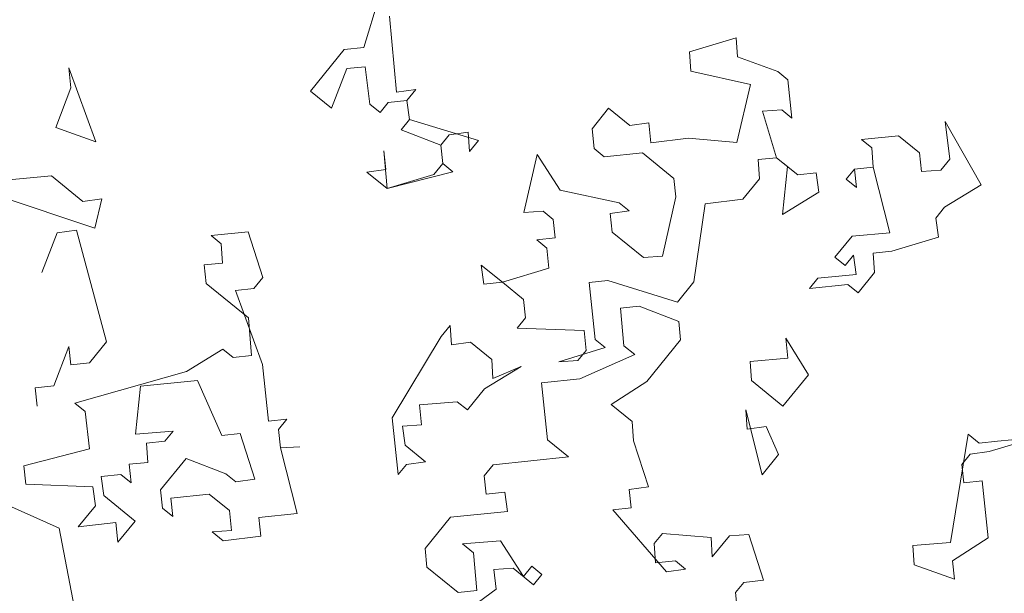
# Model space of a CAD drawing. Header units: millimetres. Extents: x 6487905018 to 6488192500, y 5882180700 to 5882375224.
# Tile 246 of 256: x 6488058445 to 6488059029, y 5882296660 to 5882297000. Entities that reach past the tile are written whole.
import ezdxf
from ezdxf.xclip import XClip

# ---------------------------------------------------------------- set-up
doc = ezdxf.new("R2010")
doc.units = ezdxf.units.MM
doc.header["$MEASUREMENT"] = 0
doc.header["$XCLIPFRAME"] = 2
doc.linetypes.add('Wipeout_Contour', pattern=[1000, 0, -1000])
doc.layers.add('drzewa_Nr_pióra__154', color=94, linetype='Continuous', lineweight=5)
doc.layers.add('Mapa cyfrowa', color=7, linetype='Continuous')
doc.layers.add('Zamość 06.10._2_Mapa cyfrowa', color=7, linetype='Continuous')

# ---------------------------------------------------------------- blocks, each defined once
blk = doc.blocks.new('Rysunek_1_2')
at = {"color": 254, "linetype": 'Wipeout_Contour', "lineweight": 0, "ltscale": 70061284114.24681}
blk.add_wipeout([(6487915525.867126, 5882181505.900702), (6488146644.289524, 5882181505.900702), (6488146644.289524, 5882373115.540435), (6488107628.768834, 5882373115.540435), (6488107628.768834, 5882320263.490532), (6488101226.436201, 5882320263.490532), (6488101226.436201, 5882373115.540435), (6487915525.867126, 5882373115.540435)], dxfattribs=at).dxf.layer = 'Zamość 06.10._2_Mapa cyfrowa'

msp = doc.modelspace()

# ---------------------------------------------------------------- block references
at = {"layer": 'Mapa cyfrowa', "color": 22, "linetype": 'Continuous', "lineweight": 5}
ref = msp.add_blockref('Rysunek_1_2', (0, 0), dxfattribs=at)
XClip(ref).set_block_clipping_path([(6487915525.8671264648, 5882181505.9007024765), (6488146644.2895231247, 5882181505.9007024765), (6488146644.2895231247, 5882373115.5404348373), (6488107628.7688331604, 5882373115.5404348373), (6488107628.7688331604, 5882320263.4905319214), (6488101226.4362001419, 5882320263.4905319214), (6488101226.4362001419, 5882373115.5404348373), (6487915525.8671264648, 5882373115.5404348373)])

# ---------------------------------------------------------------- next in the draw order: linework, layer by layer
at = {"layer": 'drzewa_Nr_pióra__154', "linetype": 'Continuous'}
for p, q in [((6488058649.061321, 5882296983.83341), (6488058661.433537, 5882297024.675367)), ((6488058664.159053, 5882297002.409766), (6488058668.390787, 5882296957.32719)), ((6488058842.045435, 5882296981.222038), (6488058869.682207, 5882296989.607426)), ((6488058869.682207, 5882296989.607426), (6488058870.435317, 5882296978.198938)), ((6488058617.270895, 5882296958.002219), (6488058637.27539, 5882296982.615891)), ((6488058637.27539, 5882296982.615891), (6488058649.061321, 5882296983.83341)), ((6488058842.798545, 5882296969.813551), (6488058842.045435, 5882296981.222038)), ((6488058870.435317, 5882296978.198938), (6488058894.295879, 5882296969.602931)), ((6488058475.406673, 5882296959.938561), (6488058474.189155, 5882296971.724492)), ((6488058474.189155, 5882296971.724492), (6488058490.20682, 5882296927.859435)), ((6488058638.870352, 5882296971.294369), (6488058629.809937, 5882296947.81125)), ((6488058649.814431, 5882296972.424922), (6488058638.870352, 5882296971.294369)), ((6488058652.539946, 5882296950.159322), (6488058649.814431, 5882296972.424922)), ((6488058878.067595, 5882296961.970654), (6488058842.798545, 5882296969.813551)), ((6488058894.295879, 5882296969.602931), (6488058900.333196, 5882296964.696169)), ((6488058870.137732, 5882296927.543456), (6488058878.067595, 5882296961.970654)), ((6488058900.333196, 5882296964.696169), (6488058902.681267, 5882296941.966159)), ((6488058466.346257, 5882296936.455442), (6488058475.406673, 5882296959.938561)), ((6488058629.809937, 5882296947.81125), (6488058617.270895, 5882296958.002219)), ((6488058668.390787, 5882296957.32719), (6488058679.712309, 5882296958.922153)), ((6488058679.712309, 5882296958.922153), (6488058674.428103, 5882296952.420427)), ((6488058658.577262, 5882296945.252559), (6488058652.539946, 5882296950.159322)), ((6488058663.484024, 5882296951.289874), (6488058658.577262, 5882296945.252559)), ((6488058674.428103, 5882296952.420427), (6488058663.484024, 5882296951.289874)), ((6488058676.023065, 5882296941.098906), (6488058674.428103, 5882296952.420427)), ((6488058674.428103, 5882296952.420427), (6488058676.023065, 5882296941.098906)), ((6488058784.213199, 5882296935.683938), (6488058794.026725, 5882296947.75857)), ((6488058794.026725, 5882296947.75857), (6488058806.565765, 5882296937.567601)), ((6488058896.643951, 5882296946.872922), (6488058885.235464, 5882296946.119812)), ((6488058885.235464, 5882296946.119812), (6488058893.620852, 5882296918.48304)), ((6488058902.681267, 5882296941.966159), (6488058896.643951, 5882296946.872922)), ((6488058671.116302, 5882296935.06159), (6488058676.023065, 5882296941.098906)), ((6488058676.023065, 5882296941.098906), (6488058716.865023, 5882296928.726688)), ((6488058806.565765, 5882296937.567601), (6488058817.887287, 5882296939.162562)), ((6488058817.887287, 5882296939.162562), (6488058819.104806, 5882296927.376632)), ((6488058996.238078, 5882296917.597392), (6488058993.512563, 5882296939.862992)), ((6488058993.512563, 5882296939.862992), (6488059014.814434, 5882296902.49966)), ((6488058490.20682, 5882296927.859435), (6488058466.346257, 5882296936.455442)), ((6488058694.599422, 5882296926.001174), (6488058671.116302, 5882296935.06159)), ((6488058710.827706, 5882296933.633451), (6488058699.506185, 5882296932.038489)), ((6488058711.580816, 5882296922.224964), (6488058710.827706, 5882296933.633451)), ((6488058785.430717, 5882296923.898007), (6488058784.213199, 5882296935.683938)), ((6488058699.506185, 5882296932.038489), (6488058694.599422, 5882296926.001174)), ((6488058716.865023, 5882296928.726688), (6488058711.580816, 5882296922.224964)), ((6488058819.104806, 5882296927.376632), (6488058841.370406, 5882296930.102147)), ((6488058841.370406, 5882296930.102147), (6488058870.137732, 5882296927.543456)), ((6488058943.987633, 5882296929.216499), (6488058965.875791, 5882296931.477605)), ((6488058950.024949, 5882296924.309736), (6488058943.987633, 5882296929.216499)), ((6488058965.875791, 5882296931.477605), (6488058978.414831, 5882296921.286636)), ((6488058662.055886, 5882296911.57847), (6488058660.925333, 5882296922.522549)), ((6488058660.925333, 5882296922.522549), (6488058662.808996, 5882296900.169983)), ((6488058694.599422, 5882296926.001174), (6488058695.729975, 5882296915.057096)), ((6488058695.729975, 5882296915.057096), (6488058694.599422, 5882296926.001174)), ((6488058791.468033, 5882296918.991244), (6488058785.430717, 5882296923.898007)), ((6488058814.198043, 5882296921.339316), (6488058791.468033, 5882296918.991244)), ((6488058832.7744, 5882296906.241584), (6488058814.198043, 5882296921.339316)), ((6488058950.778059, 5882296912.901248), (6488058950.024949, 5882296924.309736)), ((6488058978.414831, 5882296921.286636), (6488058979.545384, 5882296910.342557)), ((6488058690.445768, 5882296908.55537), (6488058695.729975, 5882296915.057096)), ((6488058695.729975, 5882296915.057096), (6488058701.76729, 5882296910.150332)), ((6488058743.826766, 5882296885.992185), (6488058751.756629, 5882296920.419382)), ((6488058751.756629, 5882296920.419382), (6488058765.426223, 5882296899.284335)), ((6488058893.620852, 5882296918.48304), (6488058882.676772, 5882296917.352487)), ((6488058882.676772, 5882296917.352487), (6488058883.429882, 5882296905.943999)), ((6488058900.122576, 5882296913.198833), (6488058893.620852, 5882296918.48304)), ((6488058893.620852, 5882296918.48304), (6488058906.159892, 5882296908.29207)), ((6488058990.953872, 5882296911.095667), (6488058996.238078, 5882296917.597392)), ((6488058650.734365, 5882296909.983508), (6488058662.055886, 5882296911.57847)), ((6488058662.808996, 5882296900.169983), (6488058650.734365, 5882296909.983508)), ((6488058701.76729, 5882296910.150332), (6488058662.808996, 5882296900.169983)), ((6488058897.099476, 5882296884.808951), (6488058900.122576, 5882296913.198833)), ((6488058906.159892, 5882296908.29207), (6488058917.103971, 5882296909.422624)), ((6488058917.103971, 5882296909.422624), (6488058918.698933, 5882296898.101102)), ((6488058934.927217, 5882296905.733379), (6488058939.83398, 5882296911.770696)), ((6488058950.778059, 5882296912.901248), (6488058939.83398, 5882296911.770696)), ((6488058939.83398, 5882296911.770696), (6488058950.778059, 5882296912.901248)), ((6488058939.83398, 5882296911.770696), (6488058940.964533, 5882296900.826616)), ((6488058960.758409, 5882296873.942954), (6488058950.778059, 5882296912.901248)), ((6488058979.545384, 5882296910.342557), (6488058990.953872, 5882296911.095667)), ((6488058418.70499, 5882296903.456383), (6488058463.787566, 5882296907.688117)), ((6488058463.787566, 5882296907.688117), (6488058482.363923, 5882296892.590385)), ((6488058662.808996, 5882296900.169983), (6488058690.445768, 5882296908.55537)), ((6488058833.904952, 5882296895.297505), (6488058832.7744, 5882296906.241584)), ((6488058883.429882, 5882296905.943999), (6488058873.616357, 5882296893.869368)), ((6488058940.964533, 5882296900.826616), (6488058934.927217, 5882296905.733379)), ((6488058489.531792, 5882296876.739544), (6488058425.206716, 5882296898.172176)), ((6488058765.426223, 5882296899.284335), (6488058800.230865, 5882296891.818881)), ((6488058918.698933, 5882296898.101102), (6488058897.099476, 5882296884.808951)), ((6488059014.814434, 5882296902.49966), (6488058993.214978, 5882296889.20751)), ((6488058482.363923, 5882296892.590385), (6488058493.685445, 5882296894.185347)), ((6488058493.685445, 5882296894.185347), (6488058489.531792, 5882296876.739544)), ((6488058800.230865, 5882296891.818881), (6488058806.26818, 5882296886.912118)), ((6488058826.062055, 5882296860.028456), (6488058833.904952, 5882296895.297505)), ((6488058873.616357, 5882296893.869368), (6488058851.350756, 5882296891.143852)), ((6488058755.235253, 5882296886.745295), (6488058743.826766, 5882296885.992185)), ((6488058761.27257, 5882296881.838531), (6488058755.235253, 5882296886.745295)), ((6488058806.26818, 5882296886.912118), (6488058794.946658, 5882296885.317156)), ((6488058851.350756, 5882296891.143852), (6488058844.638412, 5882296844.930723)), ((6488058993.214978, 5882296889.20751), (6488058987.930772, 5882296882.705785)), ((6488058762.403123, 5882296870.894453), (6488058761.27257, 5882296881.838531)), ((6488058794.946658, 5882296885.317156), (6488058796.077211, 5882296874.373077)), ((6488058987.930772, 5882296882.705785), (6488058989.525734, 5882296871.384263)), ((6488058467.266191, 5882296874.014029), (6488058458.205775, 5882296850.53091)), ((6488058478.587713, 5882296875.608991), (6488058467.266191, 5882296874.014029)), ((6488058496.489041, 5882296809.391367), (6488058478.587713, 5882296875.608991)), ((6488058558.47493, 5882296872.375271), (6488058580.363088, 5882296874.636377)), ((6488058580.363088, 5882296874.636377), (6488058589.125918, 5882296847.464013)), ((6488058796.077211, 5882296874.373077), (6488058814.653567, 5882296859.275346)), ((6488058564.512246, 5882296867.468508), (6488058558.47493, 5882296872.375271)), ((6488058751.459044, 5882296869.7639), (6488058762.403123, 5882296870.894453)), ((6488058757.49636, 5882296864.857137), (6488058751.459044, 5882296869.7639)), ((6488058928.214873, 5882296859.52025), (6488058938.405842, 5882296872.059291)), ((6488058938.405842, 5882296872.059291), (6488058960.758409, 5882296873.942954)), ((6488058989.525734, 5882296871.384263), (6488058961.888961, 5882296862.998876)), ((6488058565.265356, 5882296856.06002), (6488058564.512246, 5882296867.468508)), ((6488058758.713879, 5882296853.071206), (6488058757.49636, 5882296864.857137)), ((6488058961.888961, 5882296862.998876), (6488058950.944882, 5882296861.868322)), ((6488058814.653567, 5882296859.275346), (6488058826.062055, 5882296860.028456)), ((6488058934.252189, 5882296854.613488), (6488058928.214873, 5882296859.52025)), ((6488058939.158952, 5882296860.650804), (6488058934.252189, 5882296854.613488)), ((6488058940.753914, 5882296849.329282), (6488058939.158952, 5882296860.650804)), ((6488058950.944882, 5882296861.868322), (6488058951.697992, 5882296850.459835)), ((6488058554.321277, 5882296854.929467), (6488058565.265356, 5882296856.06002)), ((6488058555.45183, 5882296843.985389), (6488058554.321277, 5882296854.929467)), ((6488058720.133027, 5882296843.555265), (6488058718.538065, 5882296854.876787)), ((6488058718.538065, 5882296854.876787), (6488058731.077106, 5882296844.685819)), ((6488058731.077106, 5882296844.685819), (6488058758.713879, 5882296853.071206)), ((6488058589.125918, 5882296847.464013), (6488058583.841712, 5882296840.962289)), ((6488058793.518519, 5882296845.605752), (6488058782.574441, 5882296844.475199)), ((6488058834.824886, 5882296832.856091), (6488058793.518519, 5882296845.605752)), ((6488058844.638412, 5882296844.930723), (6488058834.824886, 5882296832.856091)), ((6488058913.117141, 5882296840.943894), (6488058918.023904, 5882296846.98121)), ((6488058918.023904, 5882296846.98121), (6488058940.753914, 5882296849.329282)), ((6488058951.697992, 5882296850.459835), (6488058941.884466, 5882296838.385203)), ((6488058580.529911, 5882296823.603451), (6488058555.45183, 5882296843.985389)), ((6488058583.841712, 5882296840.962289), (6488058572.897634, 5882296839.831736)), ((6488058572.897634, 5882296839.831736), (6488058588.915298, 5882296795.966679)), ((6488058731.077106, 5882296844.685819), (6488058720.133027, 5882296843.555265)), ((6488058743.616147, 5882296834.494849), (6488058731.077106, 5882296844.685819)), ((6488058782.574441, 5882296844.475199), (6488058786.053065, 5882296810.80111)), ((6488058935.847151, 5882296843.291965), (6488058913.117141, 5882296840.943894)), ((6488058941.884466, 5882296838.385203), (6488058935.847151, 5882296843.291965)), ((6488058744.746699, 5882296823.550771), (6488058743.616147, 5882296834.494849)), ((6488058812.094876, 5882296830.50802), (6488058801.150798, 5882296829.377467)), ((6488058801.150798, 5882296829.377467), (6488058803.03446, 5882296807.0249)), ((6488058835.577995, 5882296821.447604), (6488058812.094876, 5882296830.50802)), ((6488058582.413574, 5882296801.250884), (6488058580.529911, 5882296823.603451)), ((6488058739.839937, 5882296817.513454), (6488058744.746699, 5882296823.550771)), ((6488058694.844327, 5882296812.439868), (6488058700.128532, 5882296818.941593)), ((6488058700.128532, 5882296818.941593), (6488058700.881642, 5882296807.533106)), ((6488058779.551341, 5882296816.085317), (6488058739.839937, 5882296817.513454)), ((6488058780.76886, 5882296804.299386), (6488058779.551341, 5882296816.085317)), ((6488058836.708549, 5882296810.503526), (6488058835.577995, 5882296821.447604)), ((6488058665.779416, 5882296764.343077), (6488058694.844327, 5882296812.439868)), ((6488058786.053065, 5882296810.80111), (6488058792.090382, 5882296805.894348)), ((6488058816.704054, 5882296785.889853), (6488058836.708549, 5882296810.503526)), ((6488058900.367481, 5882296799.637528), (6488058899.149962, 5882296811.423459)), ((6488058899.149962, 5882296811.423459), (6488058912.442113, 5882296789.824002)), ((6488058465.163024, 5882296783.182733), (6488058474.22344, 5882296806.665852)), ((6488058474.22344, 5882296806.665852), (6488058475.353993, 5882296795.721773)), ((6488058486.298072, 5882296796.852326), (6488058496.489041, 5882296809.391367)), ((6488058543.832723, 5882296791.734944), (6488058565.432179, 5882296805.027094)), ((6488058565.432179, 5882296805.027094), (6488058571.469496, 5882296800.120332)), ((6488058700.881642, 5882296807.533106), (6488058712.203164, 5882296809.128067)), ((6488058712.203164, 5882296809.128067), (6488058724.742205, 5882296798.937099)), ((6488058792.090382, 5882296805.894348), (6488058764.453609, 5882296797.508961)), ((6488058775.862097, 5882296798.26207), (6488058780.76886, 5882296804.299386)), ((6488058803.03446, 5882296807.0249), (6488058809.536185, 5882296801.740695)), ((6488058571.469496, 5882296800.120332), (6488058582.413574, 5882296801.250884)), ((6488058724.742205, 5882296798.937099), (6488058725.495315, 5882296787.528611)), ((6488058764.453609, 5882296797.508961), (6488058775.862097, 5882296798.26207)), ((6488058809.536185, 5882296801.740695), (6488058776.99265, 5882296787.317991)), ((6488058878.014915, 5882296797.753865), (6488058900.367481, 5882296799.637528)), ((6488058475.353993, 5882296795.721773), (6488058486.298072, 5882296796.852326)), ((6488058588.915298, 5882296795.966679), (6488058592.393924, 5882296762.29259)), ((6488058742.188008, 5882296794.783445), (6488058720.588552, 5882296781.491295)), ((6488058725.495315, 5882296787.528611), (6488058742.188008, 5882296794.783445)), ((6488058878.768024, 5882296786.345378), (6488058878.014915, 5882296797.753865)), ((6488058477.702065, 5882296772.991764), (6488058543.832723, 5882296791.734944)), ((6488058776.99265, 5882296787.317991), (6488058754.26264, 5882296784.969919)), ((6488058912.442113, 5882296789.824002), (6488058897.344381, 5882296771.247646)), ((6488058454.218946, 5882296782.052179), (6488058465.163024, 5882296783.182733)), ((6488058455.349499, 5882296771.108101), (6488058454.218946, 5882296782.052179)), ((6488058516.660359, 5882296782.972114), (6488058513.637259, 5882296754.582231)), ((6488058550.334448, 5882296786.450738), (6488058516.660359, 5882296782.972114)), ((6488058564.757152, 5882296753.907203), (6488058550.334448, 5882296786.450738)), ((6488058720.588552, 5882296781.491295), (6488058710.397583, 5882296768.952254)), ((6488058754.26264, 5882296784.969919), (6488058757.741265, 5882296751.295832)), ((6488058795.569006, 5882296772.22026), (6488058816.704054, 5882296785.889853)), ((6488058897.344381, 5882296771.247646), (6488058878.768024, 5882296786.345378)), ((6488058483.739381, 5882296768.085001), (6488058477.702065, 5882296772.991764)), ((6488058704.360267, 5882296773.859017), (6488058682.007701, 5882296771.975354)), ((6488058682.007701, 5882296771.975354), (6488058683.22522, 5882296760.189424)), ((6488058710.397583, 5882296768.952254), (6488058704.360267, 5882296773.859017)), ((6488058808.108047, 5882296762.02929), (6488058795.569006, 5882296772.22026)), ((6488058875.456223, 5882296768.98654), (6488058876.209333, 5882296757.578053)), ((6488058884.972164, 5882296730.405689), (6488058875.456223, 5882296768.98654)), ((6488058486.464896, 5882296745.8194), (6488058483.739381, 5882296768.085001)), ((6488058592.393924, 5882296762.29259), (6488058603.338002, 5882296763.423143)), ((6488058603.338002, 5882296763.423143), (6488058598.431239, 5882296757.385827)), ((6488058669.25804, 5882296730.668988), (6488058665.779416, 5882296764.343077)), ((6488058598.431239, 5882296757.385827), (6488058599.561792, 5882296746.441749)), ((6488058683.22522, 5882296760.189424), (6488058671.816731, 5882296759.436314)), ((6488058671.816731, 5882296759.436314), (6488058673.411694, 5882296748.114792)), ((6488058808.861156, 5882296750.620803), (6488058808.108047, 5882296762.02929)), ((6488058876.209333, 5882296757.578053), (6488058887.530855, 5882296759.173015)), ((6488058887.530855, 5882296759.173015), (6488058894.785689, 5882296742.480321)), ((6488058513.637259, 5882296754.582231), (6488058535.989825, 5882296756.465894)), ((6488058535.989825, 5882296756.465894), (6488058531.083063, 5882296750.428578)), ((6488058575.70123, 5882296755.037756), (6488058564.757152, 5882296753.907203)), ((6488058584.464061, 5882296727.865392), (6488058575.70123, 5882296755.037756)), ((6488058996.727888, 5882296690.474781), (6488059007.129477, 5882296754.511156)), ((6488059007.129477, 5882296754.511156), (6488059013.631202, 5882296749.226951)), ((6488059047.305289, 5882296752.705575), (6488059019.668517, 5882296744.320188)), ((6488059024.57528, 5882296750.357503), (6488059047.305289, 5882296752.705575)), ((6488058447.506601, 5882296735.83905), (6488058486.464896, 5882296745.8194)), ((6488058531.083063, 5882296750.428578), (6488058520.138984, 5882296749.298025)), ((6488058520.138984, 5882296749.298025), (6488058520.892094, 5882296737.889537)), ((6488058599.561792, 5882296746.441749), (6488058610.97028, 5882296747.194859)), ((6488058610.97028, 5882296747.194859), (6488058599.561792, 5882296746.441749)), ((6488058599.561792, 5882296746.441749), (6488058609.542142, 5882296707.483454)), ((6488058673.411694, 5882296748.114792), (6488058685.486325, 5882296738.301266)), ((6488058757.741265, 5882296751.295832), (6488058770.280306, 5882296741.104862)), ((6488058817.623987, 5882296723.44844), (6488058808.861156, 5882296750.620803)), ((6488059013.631202, 5882296749.226951), (6488059024.57528, 5882296750.357503)), ((6488058528.524372, 5882296721.661252), (6488058543.622104, 5882296740.237609)), ((6488058543.622104, 5882296740.237609), (6488058567.105223, 5882296731.177193)), ((6488058770.280306, 5882296741.104862), (6488058725.662139, 5882296736.495685)), ((6488058894.785689, 5882296742.480321), (6488058884.972164, 5882296730.405689)), ((6488059008.346995, 5882296742.725225), (6488059003.440232, 5882296736.68791)), ((6488059019.668517, 5882296744.320188), (6488059008.346995, 5882296742.725225)), ((6488058448.637155, 5882296724.894972), (6488058447.506601, 5882296735.83905)), ((6488058520.892094, 5882296737.889537), (6488058509.948015, 5882296736.758985)), ((6488058509.948015, 5882296736.758985), (6488058511.078568, 5882296725.814905)), ((6488058674.164804, 5882296736.706305), (6488058669.25804, 5882296730.668988)), ((6488058685.486325, 5882296738.301266), (6488058674.164804, 5882296736.706305)), ((6488058725.662139, 5882296736.495685), (6488058720.377933, 5882296729.99396)), ((6488059003.440232, 5882296736.68791), (6488059004.570786, 5882296725.743831)), ((6488058505.041252, 5882296730.721668), (6488058493.255322, 5882296729.504149)), ((6488058493.255322, 5882296729.504149), (6488058494.850284, 5882296718.182628)), ((6488058511.078568, 5882296725.814905), (6488058505.041252, 5882296730.721668)), ((6488058567.105223, 5882296731.177193), (6488058573.142539, 5882296726.270431)), ((6488058720.377933, 5882296729.99396), (6488058721.508486, 5882296719.049881)), ((6488058488.348558, 5882296723.466834), (6488058448.637155, 5882296724.894972)), ((6488058489.943521, 5882296712.145312), (6488058488.348558, 5882296723.466834)), ((6488058573.142539, 5882296726.270431), (6488058584.464061, 5882296727.865392)), ((6488058806.302465, 5882296721.853477), (6488058817.623987, 5882296723.44844)), ((6488059004.570786, 5882296725.743831), (6488059015.514864, 5882296726.874384)), ((6488059015.514864, 5882296726.874384), (6488059018.993488, 5882296693.200295)), ((6488058494.850284, 5882296718.182628), (6488058513.42664, 5882296703.084896)), ((6488058529.654924, 5882296710.717174), (6488058528.524372, 5882296721.661252)), ((6488058557.291698, 5882296719.102561), (6488058534.561687, 5882296716.75449)), ((6488058534.561687, 5882296716.75449), (6488058535.692241, 5882296705.81041)), ((6488058569.366329, 5882296709.289036), (6488058557.291698, 5882296719.102561)), ((6488058721.508486, 5882296719.049881), (6488058732.452564, 5882296720.180434)), ((6488058732.452564, 5882296720.180434), (6488058734.047526, 5882296708.858912)), ((6488058807.433019, 5882296710.909399), (6488058806.302465, 5882296721.853477)), ((6488058468.344064, 5882296698.853162), (6488058438.446185, 5882296712.355931)), ((6488058479.752552, 5882296699.606272), (6488058489.943521, 5882296712.145312)), ((6488058535.692241, 5882296705.81041), (6488058529.654924, 5882296710.717174)), ((6488058796.48894, 5882296709.778846), (6488058807.433019, 5882296710.909399)), ((6488058570.583847, 5882296697.503105), (6488058569.366329, 5882296709.289036)), ((6488058609.542142, 5882296707.483454), (6488058586.812132, 5882296705.135383)), ((6488058586.812132, 5882296705.135383), (6488058587.942685, 5882296694.191304)), ((6488058700.373438, 5882296705.380287), (6488058685.275706, 5882296686.803931)), ((6488058734.047526, 5882296708.858912), (6488058700.373438, 5882296705.380287)), ((6488058828.357447, 5882296673.081657), (6488058796.48894, 5882296709.778846)), ((6488058502.018152, 5882296702.331786), (6488058479.752552, 5882296699.606272)), ((6488058503.235671, 5882296690.545856), (6488058502.018152, 5882296702.331786)), ((6488058513.42664, 5882296703.084896), (6488058503.235671, 5882296690.545856)), ((6488058480.208076, 5882296637.542301), (6488058468.344064, 5882296698.853162)), ((6488058559.17536, 5882296696.749995), (6488058570.583847, 5882296697.503105)), ((6488058565.677085, 5882296691.465789), (6488058559.17536, 5882296696.749995)), ((6488058587.942685, 5882296694.191304), (6488058565.677085, 5882296691.465789)), ((6488058826.009375, 5882296695.811667), (6488058821.102612, 5882296689.774351)), ((6488058854.7767, 5882296693.252975), (6488058826.009375, 5882296695.811667)), ((6488058855.52981, 5882296681.844488), (6488058854.7767, 5882296693.252975)), ((6488058865.720779, 5882296694.383529), (6488058855.52981, 5882296681.844488)), ((6488058877.129267, 5882296695.136639), (6488058865.720779, 5882296694.383529)), ((6488058885.892097, 5882296667.964275), (6488058877.129267, 5882296695.136639)), ((6488059018.993488, 5882296693.200295), (6488058997.858441, 5882296679.530702)), ((6488058707.541306, 5882296689.529446), (6488058729.893873, 5882296691.413109)), ((6488058714.043032, 5882296684.24524), (6488058707.541306, 5882296689.529446)), ((6488058729.893873, 5882296691.413109), (6488058743.563467, 5882296670.278061)), ((6488058821.102612, 5882296689.774351), (6488058821.855721, 5882296678.365864)), ((6488058974.375321, 5882296688.591118), (6488058996.727888, 5882296690.474781)), ((6488058975.128431, 5882296677.182631), (6488058974.375321, 5882296688.591118)), ((6488058685.275706, 5882296686.803931), (6488058686.406259, 5882296675.859853)), ((6488058715.926694, 5882296661.892673), (6488058714.043032, 5882296684.24524)), ((6488058686.406259, 5882296675.859853), (6488058704.982615, 5882296660.76212)), ((6488058743.563467, 5882296670.278061), (6488058748.470229, 5882296676.315377)), ((6488058748.470229, 5882296676.315377), (6488058754.507545, 5882296671.408614)), ((6488058821.855721, 5882296678.365864), (6488058833.641653, 5882296679.583383)), ((6488058833.641653, 5882296679.583383), (6488058839.678968, 5882296674.67662)), ((6488058998.988995, 5882296668.586623), (6488058975.128431, 5882296677.182631)), ((6488058997.858441, 5882296679.530702), (6488058998.988995, 5882296668.586623)), ((6488058737.526151, 5882296675.184824), (6488058726.117663, 5882296674.431714)), ((6488058726.117663, 5882296674.431714), (6488058727.335182, 5882296662.645783)), ((6488058749.600782, 5882296665.371298), (6488058737.526151, 5882296675.184824)), ((6488058754.507545, 5882296671.408614), (6488058749.600782, 5882296665.371298)), ((6488058839.678968, 5882296674.67662), (6488058828.357447, 5882296673.081657)), ((6488058869.199404, 5882296660.70944), (6488058874.106167, 5882296666.746757)), ((6488058874.106167, 5882296666.746757), (6488058885.892097, 5882296667.964275)), ((6488058727.335182, 5882296662.645783), (6488058700.828962, 5882296643.316318)), ((6488058704.982615, 5882296660.76212), (6488058715.926694, 5882296661.892673)), ((6488058872.678028, 5882296627.035353), (6488058869.199404, 5882296660.70944))]:
    msp.add_line(p, q, dxfattribs=at)

doc.saveas('drawing.dxf')
